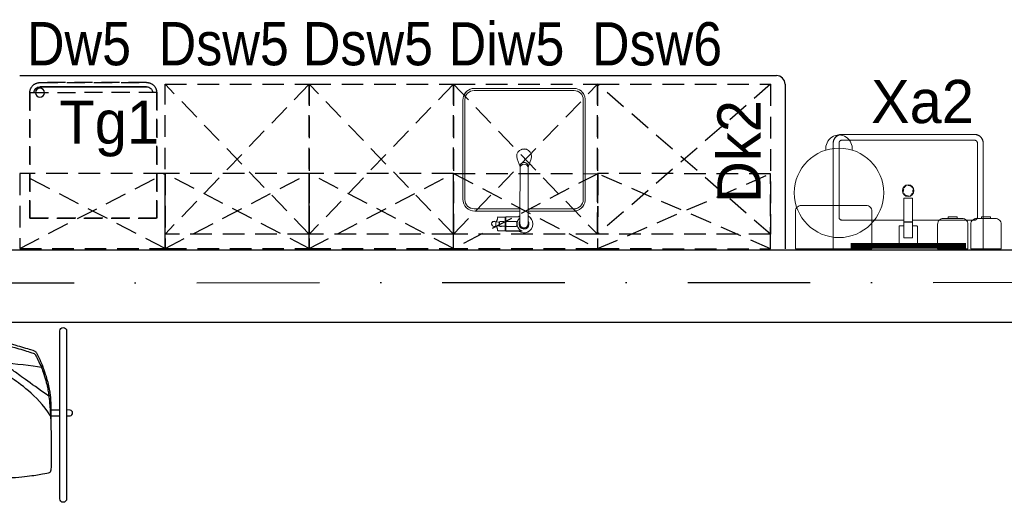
# Model space of a CAD drawing. Header units: millimetres. Extents: x 14495 to 271441, y -21035 to 2232.
# Tile 125 of 227: x 84756 to 85098, y -2329 to -2162. Entities that reach past the tile are written whole.
import ezdxf

# ---------------------------------------------------------------- set-up
doc = ezdxf.new("R2010")
doc.units = ezdxf.units.MM
for name, pattern in [('0921-PX-TE-20-60$0$0921-X-AR-20-00-FA$0$DASHED2', [0.375, 0.25, -0.125]), ('DASHDOT', [1, 0.5, -0.25, 0, -0.25]), ('KRESKOWA2', [0.375, 0.25, -0.125])]:
    doc.linetypes.add(name, pattern=pattern)
for name, color, linetype in [('-- TECH  SYMBOLE', 1, 'Continuous'), ('-- TECH WYPOSAŻENIE', 2, 'Continuous'), ('-TECH SANITARNA', 1, 'Continuous'), ('a_cienka', 8, 'Continuous'), ('A_OSIE', 252, 'DASHDOT'), ('A_PROJEKTOWANE', 3, 'Continuous')]:
    doc.layers.add(name, color=color, linetype=linetype)
for name, color, linetype, lineweight in [('03', 2, 'Continuous', 13), ('A-DOOR-IDEN', 1, 'Continuous', 18), ('P-SANR-FIXT', 2, 'Continuous', 9), ('Q-SPCQ', 2, 'Continuous', 9), ('TECH Wyp-sanitar', 8, 'Continuous', 30)]:
    doc.layers.add(name, color=color, linetype=linetype, lineweight=lineweight)
doc.styles.add('cg', font='GOTHIC.TTF')

# ---------------------------------------------------------------- blocks, each defined once
blk = doc.blocks.new('Umywalka ceramiczna prostokątna - Umywalka nablatowa 60x45-V4-PW_K0')
at = {"layer": 'Q-SPCQ'}
for p, q in [((35.5, 42.5), (-10.5, 42.5)), ((-13.5, 39.5), (-13.5, 2.5)), ((-11.5, 13.82), (-11.5, 39.5)), ((-10.5, 40.5), (35.5, 40.5)), ((36.5, 39.5), (36.5, 13.82)), ((38.5, 2.5), (38.5, 39.5)), ((14, 20.41), (11, 20.41)), ((11, 20.41), (11, 18.11)), ((14, 20.41), (11, 20.41)), ((11, 12.15), (11, 18.11)), ((14, 18.11), (14, 20.41)), ((14, 18.11), (14, 12.15)), ((11, 12.82), (-10.5, 12.82)), ((9.32, 10.62), (9.32, 4.66)), ((11, 10.81), (9.51, 10.81)), ((11, 8.65), (11, 12.15)), ((14, 12.15), (11, 12.15)), ((35.5, 12.82), (14, 12.82)), ((14, 12.15), (14, 8.65)), ((15.46, 10.81), (14, 10.81)), ((15.65, 4.66), (15.65, 10.62)), ((11, 6.65), (11, 8.65)), ((14, 8.65), (14, 6.65)), ((9.47, 4.51), (15.5, 4.51)), ((14, 6.65), (11, 6.65)), ((-13.5, 2.5), (38.5, 2.5))]:
    blk.add_line(p, q, dxfattribs=at)
at = {"layer": 'Q-SPCQ', "flags": 128}
for points in [[(-10.5, 42.5), (-10.62, 42.5), (-10.74, 42.49), (-10.86, 42.48), (-10.98, 42.46), (-11.1, 42.44), (-11.21, 42.41), (-11.33, 42.38), (-11.44, 42.35), (-11.56, 42.31), (-11.67, 42.26), (-11.78, 42.21), (-11.89, 42.16), (-11.99, 42.1), (-12.09, 42.04), (-12.19, 41.98), (-12.29, 41.91), (-12.39, 41.83), (-12.48, 41.76), (-12.57, 41.67), (-12.65, 41.59), (-12.73, 41.5), (-12.81, 41.41), (-12.89, 41.32), (-12.96, 41.22), (-13.02, 41.12), (-13.09, 41.02), (-13.15, 40.91), (-13.2, 40.81), (-13.25, 40.7), (-13.3, 40.59), (-13.34, 40.47), (-13.37, 40.36), (-13.41, 40.24), (-13.43, 40.13), (-13.46, 40.01), (-13.47, 39.89), (-13.49, 39.77), (-13.5, 39.65), (-13.5, 39.53), (-13.5, 39.5)], [(38.5, 39.5), (38.5, 39.62), (38.49, 39.74), (38.48, 39.86), (38.46, 39.98), (38.44, 40.1), (38.41, 40.21), (38.38, 40.33), (38.35, 40.44), (38.31, 40.56), (38.26, 40.67), (38.21, 40.78), (38.16, 40.89), (38.1, 40.99), (38.04, 41.09), (37.98, 41.19), (37.91, 41.29), (37.83, 41.39), (37.76, 41.48), (37.67, 41.57), (37.59, 41.65), (37.5, 41.73), (37.41, 41.81), (37.32, 41.89), (37.22, 41.96), (37.12, 42.02), (37.02, 42.09), (36.91, 42.15), (36.81, 42.2), (36.7, 42.25), (36.59, 42.3), (36.47, 42.34), (36.36, 42.37), (36.24, 42.41), (36.13, 42.43), (36.01, 42.46), (35.89, 42.47), (35.77, 42.49), (35.65, 42.5), (35.53, 42.5), (35.5, 42.5)], [(-11.5, 39.5), (-11.5, 39.54), (-11.5, 39.58), (-11.49, 39.62), (-11.49, 39.66), (-11.48, 39.7), (-11.47, 39.74), (-11.46, 39.78), (-11.45, 39.81), (-11.44, 39.85), (-11.42, 39.89), (-11.4, 39.93), (-11.39, 39.96), (-11.37, 40), (-11.35, 40.03), (-11.33, 40.06), (-11.3, 40.1), (-11.28, 40.13), (-11.25, 40.16), (-11.22, 40.19), (-11.2, 40.22), (-11.17, 40.24), (-11.14, 40.27), (-11.11, 40.3), (-11.07, 40.32), (-11.04, 40.34), (-11.01, 40.36), (-10.97, 40.38), (-10.94, 40.4), (-10.9, 40.42), (-10.86, 40.43), (-10.82, 40.45), (-10.79, 40.46), (-10.75, 40.47), (-10.71, 40.48), (-10.67, 40.49), (-10.63, 40.49), (-10.59, 40.5), (-10.55, 40.5), (-10.51, 40.5), (-10.5, 40.5)], [(-11.49, 39.63), (-11.5, 39.59), (-11.5, 39.55), (-11.5, 39.51), (-11.5, 39.5)], [(-11.1, 40.3), (-11.13, 40.28), (-11.16, 40.25), (-11.19, 40.22), (-11.22, 40.2), (-11.24, 40.17)], [(-10.5, 40.5), (-10.54, 40.5), (-10.58, 40.5), (-10.62, 40.49), (-10.66, 40.49)], [(35.63, 40.49), (35.59, 40.5), (35.55, 40.5), (35.51, 40.5), (35.5, 40.5)], [(35.5, 40.5), (35.54, 40.5), (35.58, 40.5), (35.62, 40.49), (35.66, 40.49), (35.7, 40.48), (35.74, 40.47), (35.78, 40.46), (35.81, 40.45), (35.85, 40.44), (35.89, 40.42), (35.93, 40.4), (35.96, 40.39), (36, 40.37), (36.03, 40.35), (36.06, 40.33), (36.1, 40.3), (36.13, 40.28), (36.16, 40.25), (36.19, 40.22), (36.22, 40.2), (36.24, 40.17), (36.27, 40.14), (36.3, 40.11), (36.32, 40.07), (36.34, 40.04), (36.36, 40.01), (36.38, 39.97), (36.4, 39.94), (36.42, 39.9), (36.43, 39.86), (36.45, 39.82), (36.46, 39.79), (36.47, 39.75), (36.48, 39.71), (36.49, 39.67), (36.49, 39.63), (36.5, 39.59), (36.5, 39.55), (36.5, 39.51), (36.5, 39.5)], [(36.3, 40.1), (36.28, 40.13), (36.25, 40.16), (36.22, 40.19), (36.2, 40.22), (36.17, 40.24)], [(36.5, 39.5), (36.5, 39.54), (36.5, 39.58), (36.49, 39.62), (36.49, 39.66)], [(-11.5, 13.82), (-11.5, 13.78), (-11.5, 13.74), (-11.49, 13.7), (-11.49, 13.66)], [(-10.5, 12.82), (-10.54, 12.82), (-10.58, 12.82), (-10.62, 12.82), (-10.66, 12.83), (-10.7, 12.84), (-10.74, 12.85), (-10.78, 12.86), (-10.81, 12.87), (-10.85, 12.88), (-10.89, 12.9), (-10.93, 12.91), (-10.96, 12.93), (-11, 12.95), (-11.03, 12.97), (-11.06, 12.99), (-11.1, 13.02), (-11.13, 13.04), (-11.16, 13.07), (-11.19, 13.09), (-11.22, 13.12), (-11.24, 13.15), (-11.27, 13.18), (-11.3, 13.21), (-11.32, 13.24), (-11.34, 13.28), (-11.36, 13.31), (-11.38, 13.35), (-11.4, 13.38), (-11.42, 13.42), (-11.43, 13.45), (-11.45, 13.49), (-11.46, 13.53), (-11.47, 13.57), (-11.48, 13.61), (-11.49, 13.65), (-11.49, 13.69), (-11.5, 13.73), (-11.5, 13.77), (-11.5, 13.81), (-11.5, 13.82)], [(36.5, 13.82), (36.5, 13.78), (36.5, 13.74), (36.49, 13.7), (36.49, 13.66), (36.48, 13.62), (36.47, 13.58), (36.46, 13.54), (36.45, 13.5), (36.44, 13.46), (36.42, 13.43), (36.4, 13.39), (36.39, 13.36), (36.37, 13.32), (36.35, 13.29), (36.33, 13.25), (36.3, 13.22), (36.28, 13.19), (36.25, 13.16), (36.22, 13.13), (36.2, 13.1), (36.17, 13.07), (36.14, 13.05), (36.11, 13.02), (36.07, 13), (36.04, 12.98), (36.01, 12.95), (35.97, 12.94), (35.94, 12.92), (35.9, 12.9), (35.86, 12.89), (35.82, 12.87), (35.79, 12.86), (35.75, 12.85), (35.71, 12.84), (35.67, 12.83), (35.63, 12.83), (35.59, 12.82), (35.55, 12.82), (35.51, 12.82), (35.5, 12.82)], [(36.49, 13.69), (36.5, 13.73), (36.5, 13.77), (36.5, 13.81), (36.5, 13.82)], [(-11.3, 13.22), (-11.28, 13.19), (-11.25, 13.16), (-11.22, 13.13), (-11.2, 13.1), (-11.17, 13.07)], [(-10.63, 12.83), (-10.59, 12.82), (-10.55, 12.82), (-10.51, 12.82), (-10.5, 12.82)], [(35.5, 12.82), (35.54, 12.82), (35.58, 12.82), (35.62, 12.82), (35.66, 12.83)], [(36.1, 13.02), (36.13, 13.04), (36.16, 13.07), (36.19, 13.09), (36.22, 13.12), (36.24, 13.15)]]:
    blk.add_lwpolyline(points, dxfattribs=at)
at = {"layer": 'Q-SPCQ'}
for centre, radius, start, end in [((12.5, 23), 2, 0, 180), ((12.5, 23), 1.82, 95.8453, 146.6627), ((12.5, 23), 1.82, 85.131, 94.1833), ((12.5, 23), 1.82, 52.7593, 62.7191), ((12.5, 23), 1.63, 36.8749, 45), ((12.5, 23), 1.63, 36.8749, 45), ((12.5, 23), 1.82, 45, 49.4056), ((12.5, 23), 1.82, 28.9833, 39.7338), ((12.5, 23), 2, 180, 360), ((12.5, 23), 1.82, 165.1578, 180), ((12.5, 23), 1.82, 180, 191.3408), ((12.5, 23), 1.63, 175.3673, 180), ((12.5, 23), 1.63, 175.3673, 180), ((12.5, 23), 1.63, 180, 198.6206), ((12.5, 23), 1.63, 180, 198.6206), ((12.5, 23), 1.82, 208.9833, 219.7338), ((12.5, 23), 1.63, 216.8749, 225), ((12.5, 23), 1.63, 216.8749, 225), ((12.5, 23), 1.82, 225, 229.4056), ((12.5, 23), 1.82, 232.7593, 242.7191), ((12.5, 23), 1.82, 265.131, 274.1833), ((12.5, 23), 1.82, 275.8453, 326.6627), ((12.5, 23), 1.63, 0, 18.6206), ((12.5, 23), 1.63, 0, 18.6206), ((12.5, 23), 1.63, 355.3673, 360), ((12.5, 23), 1.63, 355.3673, 360), ((12.5, 23), 1.82, 345.1578, 360), ((12.5, 23), 1.82, 0, 11.3408), ((9.51, 10.62), 0.187, 90, 180), ((9.51, 10.62), 0.187, 120, 150), ((9.51, 10.62), 0.187, 120, 150), ((9.51, 10.62), 0.187, 120, 150), ((15.46, 10.62), 0.187, 0, 90), ((15.46, 10.62), 0.187, 30, 60), ((15.46, 10.62), 0.187, 30, 60), ((15.46, 10.62), 0.187, 30, 60), ((9.47, 4.66), 0.149, 180, 270), ((15.5, 4.66), 0.149, 270, 360)]:
    blk.add_arc(centre, radius, start, end, dxfattribs=at)
blk = doc.blocks.new('Sink-Top_Mount-Kitchen-All_in_One-KOHLER-Verse-K-RH28176 - NA-Stainless Steel-2198421-PW_K0')
at = {"layer": 'P-SANR-FIXT'}
for p, q in [((1.9, 28.2), (0.66, 28.2)), ((6.2, 28.2), (1.9, 28.2)), ((6.2, 28.2), (1.9, 28.2)), ((6.26, 28.04), (6.26, 28.14)), ((6.26, 28.04), (6.26, 28.14)), ((6.56, 27.9), (6.26, 28.04)), ((6.26, 28.04), (6.56, 27.9)), ((6.26, 23.44), (6.26, 28.04)), ((6.56, 28.04), (6.56, 27.9)), ((6.56, 27.9), (6.56, 28.04)), ((6.56, 23.58), (6.56, 27.9)), ((9.05, 28.14), (6.61, 28.1)), ((6.61, 28.1), (9.05, 28.14)), ((-1.4, 22.98), (-1.4, 25.74)), ((1.41, 22.98), (1.41, 25.63)), ((2.75, 26.59), (6.2, 26.59)), ((2.75, 24.89), (6.2, 24.89)), ((8.67, 25.31), (8.67, 26.18)), ((9.54, 26.51), (8.89, 26.39)), ((9.54, 24.98), (8.89, 25.09)), ((10.27, 26.63), (9.54, 26.51)), ((10.27, 26.63), (9.54, 26.51)), ((9.54, 24.98), (10.36, 24.84)), ((10.36, 24.84), (9.54, 24.98)), ((9.81, 26.38), (9.81, 25.09)), ((9.88, 26.5), (10.14, 26.61)), ((9.88, 24.98), (10.14, 24.87)), ((-17.34, 20.49), (-1.4, 20.49)), ((-17.09, 21.31), (-1.4, 21.31)), ((-1.4, 22.98), (-1.4, 5.99)), ((1.41, 5.98), (1.41, 22.98)), ((1.41, 21.31), (17.09, 21.31)), ((17.34, 20.49), (1.41, 20.49)), ((1.9, 23.29), (6.2, 23.29)), ((6.26, 23.44), (6.56, 23.58)), ((6.26, 23.35), (6.26, 23.44)), ((6.56, 23.58), (6.56, 23.44)), ((6.61, 23.39), (9.05, 23.35)), ((-21.21, 17.66), (-21.21, -17.66)), ((-20.52, 17.32), (-20.52, -17.32)), ((20.52, 17.32), (20.52, -17.32)), ((21.24, 17.15), (21.24, -17.15)), ((-1.4, 5.99), (-2.41, 3.21)), ((2.41, 3.21), (1.41, 5.98)), ((-18.02, -21.2), (18.02, -21.2)), ((-17.34, -20.49), (17.34, -20.49))]:
    blk.add_line(p, q, dxfattribs=at)
for centre, radius, start, end in [((0.01, 25.74), 3.1, 52.3561, 242.9065), ((0.01, 25.74), 3.1, 52.3561, 242.9065), ((0.01, 25.74), 1.74, 323.2478, 215.9549), ((-0.19, 25.74), 2.6, 307.8866, 70.8028), ((6.2, 28.14), 0.0595, 0, 90), ((6.2, 28.14), 0.0595, 0, 90), ((6.62, 28.04), 0.0568, 91.0001, 180), ((6.62, 28.04), 0.0568, 91.0001, 180), ((0, 25.74), 1.41, 355.4368, 180), ((6.06, 26.46), 0.196, 346.1171, 44.3003), ((6.06, 25.03), 0.196, 315.6997, 13.8829), ((6.79, 26.34), 0.228, 139.824, 187.5734), ((6.79, 25.14), 0.228, 172.4266, 220.176), ((23.03, -242.25), 269.24, 93.1404, 93.4966), ((8.01, 34.63), 9.74, 261.7524, 271.6107), ((8.81, 26.2), 0.15, 130.7216, 188.3589), ((8.81, 25.29), 0.15, 171.6411, 229.2784), ((8.95, 26.03), 0.364, 100, 130.7216), ((8.95, 25.45), 0.364, 229.2784, 260), ((9.96, 26.38), 0.142, 121.5021, 180), ((9.93, 25.09), 0.12, 180, 244.398), ((10.35, 25.74), 0.9, 270.5499, 95.556), ((10.35, 25.74), 0.9, 270.5499, 95.556), ((-17.09, 17.15), 4.16, 90, 173.0533), ((-17.34, 17.32), 3.17, 90, 180), ((0.01, 25.74), 3.1, 296.7952, 307.6439), ((6.2, 23.35), 0.0595, 270, 360), ((6.62, 23.44), 0.0568, 180, 268.9999), ((17.09, 17.15), 4.16, 360, 90), ((17.34, 17.32), 3.17, 0, 90), ((0, 2.33), 2.57, 160, 20), ((-17.09, -17.15), 4.16, 186.9467, 257.0598), ((-17.34, -17.32), 3.18, 180, 270), ((17.34, -17.32), 3.17, 270, 360), ((17.09, -17.15), 4.16, 282.9402, 0)]:
    blk.add_arc(centre, radius, start, end, dxfattribs=at)
for centre, major_axis, ratio, start_param, end_param in [((9.04, 25.73), (0, 2.42), 0.113203, 5.594218, 6.231005), ((0, 5.79), (1.41, 0), 0.945181, 2.930002, 6.494496), ((0, 6.35), (1.41, 0), 0.941223, 3.210567, 6.283185)]:
    blk.add_ellipse(centre, major_axis=major_axis, ratio=ratio, start_param=start_param, end_param=end_param, dxfattribs=at)
for points in [[(9.21, 27.59), (9.21, 27.64), (9.19, 27.73), (9.17, 27.84), (9.15, 27.94), (9.13, 28.02), (9.1, 28.08), (9.08, 28.12), (9.06, 28.13), (9.05, 28.14)], [(9.54, 26.51), (9.51, 26.65), (9.43, 26.92), (9.29, 27.29), (9.23, 27.49), (9.21, 27.59)], [(9.54, 24.98), (9.51, 24.83), (9.43, 24.56), (9.29, 24.2), (9.23, 23.99), (9.21, 23.89)], [(9.05, 23.35), (9.06, 23.35), (9.08, 23.36), (9.1, 23.4), (9.13, 23.47), (9.15, 23.54), (9.17, 23.64), (9.19, 23.76), (9.21, 23.85), (9.21, 23.89)]]:
    blk.add_open_spline(points, degree=3, dxfattribs=at)
for points, knots in [([(9.54, 26.51), (9.53, 26.56), (9.5, 26.67), (9.46, 26.79), (9.43, 26.89), (9.41, 26.96), (9.38, 27.03), (9.36, 27.09), (9.35, 27.14), (9.33, 27.18), (9.31, 27.24), (9.29, 27.3), (9.27, 27.36), (9.25, 27.42), (9.23, 27.5), (9.22, 27.55), (9.21, 27.59)], [0, 0, 0, 0, 0.125, 0.25, 0.3125, 0.375, 0.4375, 0.5, 0.53125, 0.5625, 0.625, 0.6875, 0.75, 0.8125, 0.875, 1, 1, 1, 1]), ([(2.45, 25.74), (2.45, 25.78), (2.45, 25.86), (2.46, 25.96), (2.47, 26.05), (2.47, 26.11), (2.48, 26.16), (2.49, 26.2), (2.49, 26.23), (2.5, 26.26), (2.51, 26.3), (2.52, 26.35), (2.54, 26.39), (2.55, 26.43), (2.57, 26.45), (2.59, 26.47), (2.61, 26.5), (2.65, 26.53), (2.69, 26.57), (2.73, 26.58), (2.75, 26.59)], [0, 0, 0, 0, 0.125, 0.25, 0.3125, 0.375, 0.4375, 0.46875, 0.5, 0.53125, 0.5625, 0.625, 0.6875, 0.71875, 0.75, 0.78125, 0.8125, 0.875, 0.9375, 1, 1, 1, 1]), ([(2.45, 25.74), (2.45, 25.7), (2.45, 25.62), (2.46, 25.52), (2.47, 25.44), (2.47, 25.38), (2.48, 25.33), (2.49, 25.29), (2.49, 25.26), (2.5, 25.23), (2.51, 25.19), (2.52, 25.14), (2.54, 25.09), (2.55, 25.06), (2.57, 25.03), (2.59, 25.01), (2.61, 24.98), (2.65, 24.95), (2.69, 24.92), (2.73, 24.9), (2.75, 24.89)], [0, 0, 0, 0, 0.125, 0.25, 0.3125, 0.375, 0.4375, 0.46875, 0.5, 0.53125, 0.5625, 0.625, 0.6875, 0.71875, 0.75, 0.78125, 0.8125, 0.875, 0.9375, 1, 1, 1, 1]), ([(8.28, 26.59), (8.3, 26.58), (8.34, 26.56), (8.39, 26.53), (8.42, 26.5), (8.44, 26.47), (8.46, 26.45), (8.47, 26.42), (8.48, 26.39), (8.5, 26.34), (8.51, 26.29), (8.52, 26.25), (8.52, 26.22), (8.53, 26.19), (8.54, 26.15), (8.54, 26.1), (8.55, 26.04), (8.55, 25.96), (8.56, 25.86), (8.56, 25.78), (8.56, 25.74)], [-1, -1, -1, -1, -0.9375, -0.875, -0.8125, -0.78125, -0.75, -0.71875, -0.6875, -0.625, -0.5625, -0.53125, -0.5, -0.46875, -0.4375, -0.375, -0.3125, -0.25, -0.125, 0, 0, 0, 0]), ([(8.28, 24.9), (8.3, 24.9), (8.34, 24.92), (8.39, 24.95), (8.42, 24.99), (8.44, 25.01), (8.46, 25.04), (8.47, 25.06), (8.48, 25.09), (8.5, 25.14), (8.51, 25.19), (8.52, 25.23), (8.52, 25.26), (8.53, 25.29), (8.54, 25.33), (8.54, 25.38), (8.55, 25.44), (8.55, 25.52), (8.56, 25.62), (8.56, 25.7), (8.56, 25.74)], [-1, -1, -1, -1, -0.9375, -0.875, -0.8125, -0.78125, -0.75, -0.71875, -0.6875, -0.625, -0.5625, -0.53125, -0.5, -0.46875, -0.4375, -0.375, -0.3125, -0.25, -0.125, 0, 0, 0, 0]), ([(9.21, 23.89), (9.22, 23.93), (9.23, 23.98), (9.25, 24.06), (9.27, 24.12), (9.29, 24.18), (9.31, 24.25), (9.33, 24.3), (9.35, 24.35), (9.36, 24.39), (9.38, 24.45), (9.41, 24.52), (9.43, 24.59), (9.46, 24.69), (9.5, 24.82), (9.53, 24.92), (9.54, 24.98)], [0, 0, 0, 0, 0.125, 0.1875, 0.25, 0.3125, 0.375, 0.4375, 0.46875, 0.5, 0.5625, 0.625, 0.6875, 0.75, 0.875, 1, 1, 1, 1])]:
    blk.add_open_spline(points, degree=3, knots=knots, dxfattribs=at)
blk = doc.blocks.new('mała lodówka')
at = {"layer": '-- TECH WYPOSAŻENIE', "color": 1, "ltscale": 25}
for p, q in [((-18.5, 45.56), (18.5, 45.56)), ((18.5, 45.56), (-18.5, 45.56))]:
    blk.add_line(p, q, dxfattribs=at)
at = {"layer": '-- TECH WYPOSAŻENIE', "color": 2, "linetype": '0921-PX-TE-20-60$0$0921-X-AR-20-00-FA$0$DASHED2', "ltscale": 25}
blk.add_line((-22, 43.5), (22, 43.5), dxfattribs=at)
for points in [[(22, 43.5), (22, 0), (-22, 0), (-22, 43.5, -0.414214), (-18.5, 47), (18.5, 47, -0.414214)], [(-22, 43.5), (-22, 0), (22, 0), (22, 43.5, 0.414214), (18.5, 47), (-18.5, 47, 0.414214)]]:
    blk.add_lwpolyline(points, format="xyb", close=True, dxfattribs=at)
at = {"layer": '-- TECH WYPOSAŻENIE', "color": 1, "ltscale": 25}
blk.add_circle((18.5, 43.5), 1.54, dxfattribs=at)
for centre, start, end in [((-18.5, 43.5), 90, 180), ((-18.5, 43.5), 90.0008, 180.0008), ((18.5, 43.5), 360, 90), ((18.5, 43.5), 0.0008, 90.0008)]:
    blk.add_arc(centre, 2.06, start, end, dxfattribs=at)
blk = doc.blocks.new('siedzisko 3x')
at = {"color": 2}
for p, q in [((18.77, 70.6), (19.15, 70.16)), ((8.45, 67.85), (9.24, 67.57)), ((8.45, 28.64), (9.24, 28.93)), ((18.77, 25.9), (19.15, 26.34)), ((18.77, 22.35), (19.15, 21.91)), ((8.45, 19.61), (9.24, 19.32)), ((8.45, -19.61), (9.24, -19.32)), ((18.77, -22.35), (19.15, -21.91)), ((18.77, -26.08), (19.15, -26.52)), ((8.45, -28.83), (9.24, -29.12)), ((8.45, -68.04), (9.24, -67.75)), ((18.77, -70.78), (19.15, -70.34))]:
    blk.add_line(p, q, dxfattribs=at)
at = {"color": 2, "extrusion": (9.8583e-15, 1.33564e-17, -1)}
blk.add_lwpolyline([(-23.97, 77.88), (-23.98, 79.14, 0.85599), (-25.97, 79.14), (-25.97, 77.93)], format="xyb", dxfattribs=at)
at = {"color": 2, "extrusion": (0, 0, -1)}
for points in [[(3.45, 78.11, -1), (3.45, 75.73), (-54.78, 75.73, -1), (-54.78, 78.11)], [(3.45, -74.13, -1), (3.45, -76.51), (-54.78, -76.51, -1), (-54.78, -74.13)]]:
    blk.add_lwpolyline(points, format="xyb", close=True, dxfattribs=at)
at = {"color": 2, "extrusion": (-9.8583e-15, -1.33564e-17, -1)}
blk.add_lwpolyline([(-25.97, -76.47), (-25.97, -77.72, 0.85599), (-23.98, -77.72), (-23.97, -76.51)], format="xyb", dxfattribs=at)
at = {"color": 2}
for points in [[(23.95, 75.72, 0), (23.97, 74.39, 0), (23.97, 70.93, 0)], [(25.99, 75.71, 0), (25.97, 74.39, 0), (25.97, 70.93, 0)], [(23.95, 25.64, 0), (23.97, 24.81, 0), (23.97, 22.63, 0)], [(25.99, 25.63, 0), (25.97, 24.81, 0), (25.97, 22.63, 0)], [(23.95, -22.59, 0), (23.97, -23.47, 0), (23.97, -25.76, 0)], [(25.99, -22.6, 0), (25.97, -23.47, 0), (25.97, -25.76, 0)], [(23.95, -71.07, 0), (23.97, -71.92, 0), (23.97, -74.13, 0)], [(25.99, -71.08, 0), (25.97, -71.92, 0), (25.97, -74.13, 0)]]:
    blk.add_polyline3d(points, dxfattribs=at)
for points, knots in [([(0, 48.25), (0.02, 51.63), (0.5, 54.96), (1.3, 58.08), (3.3, 64.82), (3.69, 65.51), (3.93, 65.73), (4.6, 66.16), (8.36, 67.84), (9.01, 68.07), (12.44, 69.26), (14.98, 69.95), (17.48, 70.42), (18.8, 70.62), (21.23, 70.85), (24.24, 70.89), (43.41, 70.94), (44.96, 70.91), (45.54, 70.66), (45.87, 70.02), (46.64, 66.04), (47.44, 59.56), (47.93, 51.7), (47.94, 48.25)], [0, 0, 0, 0, 1, 2, 3, 4, 5, 6, 7, 8, 9, 10, 11, 12, 13, 14, 15, 16, 17, 18, 19, 20, 20.976413, 20.976413, 20.976413, 20.976413]), ([(0.84, 48.25), (0.86, 51.36), (1.34, 54.69), (2.14, 57.81), (4.14, 64.55), (4.53, 65.24), (4.77, 65.46), (5.44, 65.89), (9.19, 67.57), (9.85, 67.79), (13.28, 68.99), (15.66, 69.57), (17.66, 69.97), (19.15, 70.17), (22, 70.5), (24.61, 70.69), (29.42, 70.9)], [0.000543, 0.000543, 0.000543, 0.000543, 1, 2, 3, 4, 5, 6, 7, 8, 9, 10, 11, 12, 13, 13.718223, 13.718223, 13.718223, 13.718223]), ([(19.15, 70.16), (14.16, 63.02), (9.61, 56.87), (8.09, 54.68), (7.79, 54.5)], [0, 0, 0, 0, 1, 1.953119, 1.953119, 1.953119, 1.953119]), ([(26.04, 70.74), (22.1, 68.29), (16.74, 62.73), (12.18, 56.39), (10.67, 52.55), (10.49, 49.91), (10.49, 48.47), (10.49, 48.4), (10.49, 48.32), (10.49, 48.25)], [0.009268, 0.009268, 0.009268, 0.009268, 1, 2, 3, 4, 4, 4, 4.05202, 4.05202, 4.05202, 4.05202]), ([(7.62, 48.25), (7.62, 48.27), (7.62, 48.3), (7.62, 48.32), (7.62, 52.24), (7.64, 53.73), (7.68, 54.42), (7.72, 54.57), (7.75, 54.6), (7.78, 54.61), (7.79, 54.59), (7.79, 54.44), (7.82, 52.04), (7.82, 48.32), (7.82, 48.3), (7.82, 48.27), (7.82, 48.25)], [-0.006067, -0.006067, -0.006067, -0.006067, 0, 0, 0, 1, 2, 3, 4, 5, 6, 7, 8, 8, 8, 8.006309, 8.006309, 8.006309, 8.006309]), ([(0, 48.25), (0.02, 44.87), (0.5, 41.53), (1.3, 38.42), (3.3, 31.68), (3.69, 30.99), (3.93, 30.77), (4.6, 30.34), (8.36, 28.66), (9.01, 28.43), (12.44, 27.24), (14.98, 26.55), (17.48, 26.08), (18.8, 25.88), (21.23, 25.65), (24.24, 25.61), (43.41, 25.56), (44.96, 25.59), (45.54, 25.84), (45.87, 26.48), (46.64, 30.46), (47.44, 36.94), (47.93, 44.8), (47.94, 48.25)], [0, 0, 0, 0, 1, 2, 3, 4, 5, 6, 7, 8, 9, 10, 11, 12, 13, 14, 15, 16, 17, 18, 19, 20, 20.976413, 20.976413, 20.976413, 20.976413]), ([(0.84, 48.25), (0.86, 45.14), (1.34, 41.8), (2.14, 38.69), (4.14, 31.95), (4.53, 31.26), (4.77, 31.04), (5.44, 30.61), (9.19, 28.93), (9.85, 28.7), (13.28, 27.51), (15.66, 26.92), (17.66, 26.53), (19.15, 26.33), (22, 26), (24.61, 25.81), (29.42, 25.6)], [0.000543, 0.000543, 0.000543, 0.000543, 1, 2, 3, 4, 5, 6, 7, 8, 9, 10, 11, 12, 13, 13.718223, 13.718223, 13.718223, 13.718223]), ([(7.62, 48.25), (7.62, 48.23), (7.62, 48.2), (7.62, 48.18), (7.62, 44.26), (7.64, 42.77), (7.68, 42.08), (7.72, 41.93), (7.75, 41.9), (7.78, 41.89), (7.79, 41.91), (7.79, 42.06), (7.82, 44.46), (7.82, 48.18), (7.82, 48.2), (7.82, 48.23), (7.82, 48.25)], [-0.006067, -0.006067, -0.006067, -0.006067, 0, 0, 0, 1, 2, 3, 4, 5, 6, 7, 8, 8, 8, 8.006309, 8.006309, 8.006309, 8.006309]), ([(26.04, 25.76), (22.1, 28.2), (16.74, 33.76), (12.18, 40.11), (10.67, 43.95), (10.49, 46.59), (10.49, 48.02), (10.49, 48.1), (10.49, 48.17), (10.49, 48.25)], [0.009268, 0.009268, 0.009268, 0.009268, 1, 2, 3, 4, 4, 4, 4.05202, 4.05202, 4.05202, 4.05202]), ([(19.15, 26.34), (14.16, 33.48), (9.61, 39.63), (8.09, 41.82), (7.79, 42)], [0, 0, 0, 0, 1, 1.953119, 1.953119, 1.953119, 1.953119]), ([(0, 0), (0.02, 3.38), (0.5, 6.71), (1.3, 9.83), (3.3, 16.57), (3.69, 17.26), (3.93, 17.48), (4.6, 17.91), (8.36, 19.59), (9.01, 19.82), (12.44, 21.01), (14.98, 21.7), (17.48, 22.17), (18.8, 22.37), (21.23, 22.6), (24.24, 22.64), (43.41, 22.69), (44.96, 22.66), (45.54, 22.41), (45.87, 21.77), (46.64, 17.79), (47.44, 11.31), (47.93, 3.45), (47.94, 0)], [0, 0, 0, 0, 1, 2, 3, 4, 5, 6, 7, 8, 9, 10, 11, 12, 13, 14, 15, 16, 17, 18, 19, 20, 20.976413, 20.976413, 20.976413, 20.976413]), ([(0.84, 0), (0.86, 3.11), (1.34, 6.44), (2.14, 9.56), (4.14, 16.3), (4.53, 16.99), (4.77, 17.21), (5.44, 17.64), (9.19, 19.32), (9.85, 19.55), (13.28, 20.74), (15.66, 21.32), (17.66, 21.72), (19.15, 21.92), (22, 22.25), (24.61, 22.44), (29.42, 22.65)], [0.000543, 0.000543, 0.000543, 0.000543, 1, 2, 3, 4, 5, 6, 7, 8, 9, 10, 11, 12, 13, 13.718223, 13.718223, 13.718223, 13.718223]), ([(19.15, 21.91), (14.16, 14.77), (9.61, 8.62), (8.09, 6.43), (7.79, 6.25)], [0, 0, 0, 0, 1, 1.953119, 1.953119, 1.953119, 1.953119]), ([(26.04, 22.49), (22.1, 20.05), (16.74, 14.48), (12.18, 8.14), (10.67, 4.3), (10.49, 1.66), (10.49, 0.23), (10.49, 0.15), (10.49, 0.08), (10.49, 0)], [0.009268, 0.009268, 0.009268, 0.009268, 1, 2, 3, 4, 4, 4, 4.05202, 4.05202, 4.05202, 4.05202]), ([(7.62, 0), (7.62, 0.02), (7.62, 0.05), (7.62, 0.07), (7.62, 3.99), (7.64, 5.48), (7.68, 6.17), (7.72, 6.32), (7.75, 6.35), (7.78, 6.36), (7.79, 6.34), (7.79, 6.19), (7.82, 3.79), (7.82, 0.07), (7.82, 0.05), (7.82, 0.02), (7.82, 0)], [-0.006067, -0.006067, -0.006067, -0.006067, 0, 0, 0, 1, 2, 3, 4, 5, 6, 7, 8, 8, 8, 8.006309, 8.006309, 8.006309, 8.006309]), ([(0, 0), (0.02, -3.38), (0.5, -6.71), (1.3, -9.83), (3.3, -16.57), (3.69, -17.26), (3.93, -17.48), (4.6, -17.91), (8.36, -19.59), (9.01, -19.82), (12.44, -21.01), (14.98, -21.7), (17.48, -22.17), (18.8, -22.37), (21.23, -22.6), (24.24, -22.64), (43.41, -22.69), (44.96, -22.66), (45.54, -22.41), (45.87, -21.77), (46.64, -17.79), (47.44, -11.31), (47.93, -3.45), (47.94, 0)], [0, 0, 0, 0, 1, 2, 3, 4, 5, 6, 7, 8, 9, 10, 11, 12, 13, 14, 15, 16, 17, 18, 19, 20, 20.976413, 20.976413, 20.976413, 20.976413]), ([(0.84, 0), (0.86, -3.11), (1.34, -6.44), (2.14, -9.56), (4.14, -16.3), (4.53, -16.99), (4.77, -17.21), (5.44, -17.64), (9.19, -19.32), (9.85, -19.55), (13.28, -20.74), (15.66, -21.32), (17.66, -21.72), (19.15, -21.92), (22, -22.25), (24.61, -22.44), (29.42, -22.65)], [0.000543, 0.000543, 0.000543, 0.000543, 1, 2, 3, 4, 5, 6, 7, 8, 9, 10, 11, 12, 13, 13.718223, 13.718223, 13.718223, 13.718223]), ([(7.62, 0), (7.62, -0.02), (7.62, -0.05), (7.62, -0.07), (7.62, -3.99), (7.64, -5.48), (7.68, -6.17), (7.72, -6.32), (7.75, -6.35), (7.78, -6.36), (7.79, -6.34), (7.79, -6.19), (7.82, -3.79), (7.82, -0.07), (7.82, -0.05), (7.82, -0.02), (7.82, 0)], [-0.006067, -0.006067, -0.006067, -0.006067, 0, 0, 0, 1, 2, 3, 4, 5, 6, 7, 8, 8, 8, 8.006309, 8.006309, 8.006309, 8.006309]), ([(26.04, -22.49), (22.1, -20.05), (16.74, -14.48), (12.18, -8.14), (10.67, -4.3), (10.49, -1.66), (10.49, -0.23), (10.49, -0.15), (10.49, -0.08), (10.49, 0)], [0.009268, 0.009268, 0.009268, 0.009268, 1, 2, 3, 4, 4, 4, 4.05202, 4.05202, 4.05202, 4.05202]), ([(19.15, -21.91), (14.16, -14.77), (9.61, -8.62), (8.09, -6.43), (7.79, -6.25)], [0, 0, 0, 0, 1, 1.953119, 1.953119, 1.953119, 1.953119]), ([(0, -48.43), (0.02, -45.06), (0.5, -41.72), (1.3, -38.6), (3.3, -31.86), (3.69, -31.17), (3.93, -30.95), (4.6, -30.52), (8.36, -28.84), (9.01, -28.62), (12.44, -27.42), (14.98, -26.73), (17.48, -26.26), (18.8, -26.06), (21.23, -25.83), (24.24, -25.8), (43.41, -25.74), (44.96, -25.77), (45.54, -26.02), (45.87, -26.66), (46.64, -30.65), (47.44, -37.12), (47.93, -44.98), (47.94, -48.43)], [0, 0, 0, 0, 1, 2, 3, 4, 5, 6, 7, 8, 9, 10, 11, 12, 13, 14, 15, 16, 17, 18, 19, 20, 20.976413, 20.976413, 20.976413, 20.976413]), ([(0.84, -48.43), (0.86, -45.33), (1.34, -41.99), (2.14, -38.87), (4.14, -32.13), (4.53, -31.44), (4.77, -31.22), (5.44, -30.79), (9.19, -29.11), (9.85, -28.89), (13.28, -27.69), (15.66, -27.11), (17.66, -26.71), (19.15, -26.51), (22, -26.18), (24.61, -26), (29.42, -25.78)], [0.000543, 0.000543, 0.000543, 0.000543, 1, 2, 3, 4, 5, 6, 7, 8, 9, 10, 11, 12, 13, 13.718223, 13.718223, 13.718223, 13.718223]), ([(19.15, -26.52), (14.16, -33.66), (9.61, -39.81), (8.09, -42), (7.79, -42.18)], [0, 0, 0, 0, 1, 1.953119, 1.953119, 1.953119, 1.953119]), ([(26.04, -25.94), (22.1, -28.39), (16.74, -33.95), (12.18, -40.3), (10.67, -44.14), (10.49, -46.77), (10.49, -48.21), (10.49, -48.28), (10.49, -48.36), (10.49, -48.43)], [0.009268, 0.009268, 0.009268, 0.009268, 1, 2, 3, 4, 4, 4, 4.05202, 4.05202, 4.05202, 4.05202]), ([(7.62, -48.43), (7.62, -48.41), (7.62, -48.38), (7.62, -48.36), (7.62, -44.44), (7.64, -42.95), (7.68, -42.26), (7.72, -42.11), (7.75, -42.08), (7.78, -42.07), (7.79, -42.09), (7.79, -42.24), (7.82, -44.64), (7.82, -48.36), (7.82, -48.38), (7.82, -48.41), (7.82, -48.43)], [-0.006067, -0.006067, -0.006067, -0.006067, 0, 0, 0, 1, 2, 3, 4, 5, 6, 7, 8, 8, 8, 8.006309, 8.006309, 8.006309, 8.006309]), ([(0, -48.43), (0.02, -51.81), (0.5, -55.15), (1.3, -58.26), (3.3, -65), (3.69, -65.69), (3.93, -65.92), (4.6, -66.34), (8.36, -68.02), (9.01, -68.25), (12.44, -69.44), (14.98, -70.13), (17.48, -70.6), (18.8, -70.81), (21.23, -71.03), (24.24, -71.07), (43.41, -71.12), (44.96, -71.09), (45.54, -70.85), (45.87, -70.2), (46.64, -66.22), (47.44, -59.74), (47.93, -51.88), (47.94, -48.43)], [0, 0, 0, 0, 1, 2, 3, 4, 5, 6, 7, 8, 9, 10, 11, 12, 13, 14, 15, 16, 17, 18, 19, 20, 20.976413, 20.976413, 20.976413, 20.976413]), ([(0.84, -48.43), (0.86, -51.54), (1.34, -54.88), (2.14, -57.99), (4.14, -64.73), (4.53, -65.42), (4.77, -65.64), (5.44, -66.07), (9.19, -67.75), (9.85, -67.98), (13.28, -69.17), (15.66, -69.76), (17.66, -70.15), (19.15, -70.35), (22, -70.68), (24.61, -70.87), (29.42, -71.08)], [0.000543, 0.000543, 0.000543, 0.000543, 1, 2, 3, 4, 5, 6, 7, 8, 9, 10, 11, 12, 13, 13.718223, 13.718223, 13.718223, 13.718223]), ([(7.62, -48.43), (7.62, -48.46), (7.62, -48.48), (7.62, -48.5), (7.62, -52.42), (7.64, -53.91), (7.68, -54.6), (7.72, -54.75), (7.75, -54.78), (7.78, -54.79), (7.79, -54.77), (7.79, -54.62), (7.82, -52.22), (7.82, -48.5), (7.82, -48.48), (7.82, -48.46), (7.82, -48.43)], [-0.006067, -0.006067, -0.006067, -0.006067, 0, 0, 0, 1, 2, 3, 4, 5, 6, 7, 8, 8, 8, 8.006309, 8.006309, 8.006309, 8.006309]), ([(26.04, -70.92), (22.1, -68.48), (16.74, -62.92), (12.18, -56.57), (10.67, -52.73), (10.49, -50.09), (10.49, -48.66), (10.49, -48.58), (10.49, -48.51), (10.49, -48.43)], [0.009268, 0.009268, 0.009268, 0.009268, 1, 2, 3, 4, 4, 4, 4.05202, 4.05202, 4.05202, 4.05202]), ([(19.15, -70.34), (14.16, -63.2), (9.61, -57.06), (8.09, -54.86), (7.79, -54.69)], [0, 0, 0, 0, 1, 1.953119, 1.953119, 1.953119, 1.953119])]:
    blk.add_open_spline(points, degree=3, knots=knots, dxfattribs=at)
for points in [[(9.24, 67.57), (8.77, 64.32), (7.89, 58.24), (7.75, 54.6)], [(9.24, 28.93), (8.77, 32.18), (7.89, 38.26), (7.75, 41.9)], [(9.24, 19.32), (8.77, 16.07), (7.89, 9.99), (7.75, 6.35)], [(9.24, -19.32), (8.77, -16.07), (7.89, -9.99), (7.75, -6.35)], [(9.24, -29.12), (8.77, -32.36), (7.89, -38.44), (7.75, -42.08)], [(9.24, -67.75), (8.77, -64.5), (7.89, -58.42), (7.75, -54.79)]]:
    blk.add_open_spline(points, degree=3, dxfattribs=at)

msp = doc.modelspace()

# ---------------------------------------------------------------- linework, layer by layer
at = {"layer": '-- TECH WYPOSAŻENIE', "color": 2}
for p, q in [((84756.44, -2181.36), (85018.81, -2181.35)), ((84756.44, -2181.36), (85018.81, -2181.35)), ((85021.81, -2184.35), (85021.81, -2241.35))]:
    msp.add_line(p, q, dxfattribs=at)
at = {"layer": '-- TECH WYPOSAŻENIE', "color": 252, "linetype": 'KRESKOWA2', "ltscale": 30}
for p, q in [((84856.8, -2236.33), (84806.8, -2184.33)), ((84856.8, -2184.33), (84806.8, -2236.33)), ((84906.8, -2184.32), (84856.8, -2236.33)), ((84906.8, -2236.32), (84856.8, -2184.33)), ((84906.77, -2236.32), (84956.79, -2184.35)), ((84906.8, -2184.32), (84956.72, -2236.35)), ((85016.79, -2184.35), (84956.79, -2236.35)), ((85016.79, -2236.35), (84956.79, -2184.35))]:
    msp.add_line(p, q, dxfattribs=at)
at = {"layer": '-- TECH WYPOSAŻENIE', "color": 1, "linetype": 'KRESKOWA2', "ltscale": 30}
for p, q in [((84806.8, -2241.26), (84756.44, -2215.25)), ((84756.44, -2241.24), (84806.81, -2215.27)), ((84806.8, -2241.26), (84856.81, -2215.28)), ((84856.8, -2241.29), (84806.81, -2215.27)), ((84856.8, -2241.26), (84906.81, -2215.28)), ((84906.8, -2241.29), (84856.81, -2215.27)), ((84956.85, -2215.34), (84906.85, -2241.34)), ((84906.86, -2215.31), (84956.83, -2241.36)), ((84956.79, -2241.32), (85016.8, -2215.35)), ((85016.79, -2241.35), (84956.8, -2215.33))]:
    msp.add_line(p, q, dxfattribs=at)
at = {"layer": '-- TECH WYPOSAŻENIE', "color": 252, "linetype": 'KRESKOWA2', "ltscale": 30}
for points in [[(84856.8, -2184.33), (84856.8, -2236.33), (84806.8, -2236.33), (84806.8, -2184.33)], [(84906.8, -2184.32), (84906.8, -2236.32), (84856.8, -2236.33), (84856.8, -2184.33)], [(84906.77, -2236.32), (84906.8, -2184.32), (84956.79, -2184.35), (84956.78, -2236.35)], [(85016.79, -2184.35), (85016.79, -2236.35), (84956.79, -2236.35), (84956.79, -2184.35)]]:
    msp.add_lwpolyline(points, close=True, dxfattribs=at)
at = {"layer": '-- TECH WYPOSAŻENIE', "color": 1, "linetype": 'KRESKOWA2', "ltscale": 30}
for points in [[(84806.81, -2215.27), (84756.44, -2215.25), (84756.44, -2241.26), (84806.8, -2241.26)], [(84856.81, -2215.28), (84806.81, -2215.27), (84806.8, -2241.27), (84856.8, -2241.29)], [(84906.81, -2215.28), (84856.81, -2215.27), (84856.8, -2241.27), (84906.8, -2241.29)], [(84956.79, -2241.34), (84906.85, -2241.34), (84906.86, -2215.33), (84956.85, -2215.34)], [(85016.8, -2215.35), (84956.8, -2215.33), (84956.79, -2241.33), (85016.79, -2241.35)]]:
    msp.add_lwpolyline(points, close=True, dxfattribs=at)
at = {"layer": '-- TECH WYPOSAŻENIE', "color": 2}
msp.add_arc((85018.81, -2184.35), 3, 0.0005, 90.0005, dxfattribs=at)
at = {"layer": '-TECH SANITARNA', "color": 1, "const_width": 2}
msp.add_lwpolyline([(85044.57, -2240.38), (85084.57, -2240.38)], dxfattribs=at)
at = {"layer": '03', "color": 1}
for points in [[(85049.91, -2226.35), (85027.41, -2226.35, 0.414214), (85025.41, -2228.35), (85025.41, -2241.35), (85051.91, -2241.35), (85051.91, -2228.35, 0.414214)], [(85083.21, -2230.85), (85076.71, -2230.85, 0.414214), (85074.71, -2232.85), (85074.71, -2241.35), (85085.21, -2241.35), (85085.21, -2232.85, 0.414214)], [(85094.72, -2230.85), (85088.22, -2230.85, 0.414214), (85086.22, -2232.85), (85086.22, -2241.35), (85096.72, -2241.35), (85096.72, -2232.85, 0.414214)]]:
    msp.add_lwpolyline(points, format="xyb", close=True, dxfattribs=at)
for points in [[(85081.51, -2230.85), (85078.41, -2230.85), (85078.41, -2230.3), (85081.51, -2230.3)], [(85093.02, -2230.85), (85089.92, -2230.85), (85089.92, -2230.3), (85093.02, -2230.3)]]:
    msp.add_lwpolyline(points, close=True, dxfattribs=at)
msp.add_circle((85040.5, -2221.99), 15.5, dxfattribs=at)
msp.add_arc((85040.5, -2206.49), 4.56, 351.5462, 188.4527, dxfattribs=at)
at = {"layer": 'A_OSIE', "ltscale": 85}
msp.add_line((82264.85, -2254.26), (86567.36, -2252.35), dxfattribs=at)
at = {"layer": 'A_PROJEKTOWANE'}
for p, q in [((84576.83, -2241.76), (85206.37, -2241.76)), ((84576.83, -2266.76), (85206.37, -2266.76))]:
    msp.add_line(p, q, dxfattribs=at)

# ---------------------------------------------------------------- block references
at = {"layer": 'A-DOOR-IDEN', "color": 2, "xscale": -1, "rotation": 0.033481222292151}
msp.add_blockref('mała lodówka', (84781.94, -2230.76), dxfattribs=at)
at = {"layer": 'a_cienka', "color": 252, "linetype": 'Continuous', "lineweight": 0, "xscale": -1, "rotation": 90}
msp.add_blockref('siedzisko 3x', (84696.17, -2273.29), dxfattribs=at)
at = {"layer": 'P-SANR-FIXT', "rotation": 179.9675612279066}
for p in [(84931.3, -2207.01), (84931.3, -2207.04)]:
    msp.add_blockref('Sink-Top_Mount-Kitchen-All_in_One-KOHLER-Verse-K-RH28176 - NA-Stainless Steel-2198421-PW_K0', p, dxfattribs=at)
at = {"layer": 'TECH Wyp-sanitar', "xscale": -1, "rotation": 0.0005447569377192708}
for p in [(85077, -2244.22), (85077, -2244.26)]:
    msp.add_blockref('Umywalka ceramiczna prostokątna - Umywalka nablatowa 60x45-V4-PW_K0', p, dxfattribs=at)

# ---------------------------------------------------------------- texts
at = {"layer": '-- TECH  SYMBOLE', "color": 1, "style": 'cg', "width": 0.9}
for s, p in [('Dw5', (84758.91, -2177.78)), ('Dsw5', (84804.59, -2177.78)), ('Dsw5', (84854.59, -2177.78)), ('Diw5', (84905.16, -2177.83)), ('Dsw6', (84954.84, -2177.83))]:
    msp.add_text(s, height=15, rotation=0.0005, dxfattribs=at).set_placement(p)
at = {"layer": '-- TECH  SYMBOLE', "color": 1, "style": 'cg'}
for s, rotation, p in [('Xa2', 0.0005, (85051.62, -2197.82)), ('Dk2', 90, (85013.32, -2225.48))]:
    msp.add_text(s, height=15, rotation=rotation, dxfattribs=at).set_placement(p)
msp.add_text('Tg1', height=15, dxfattribs=at).set_placement((84770.17, -2204.99))

doc.saveas('drawing.dxf')
